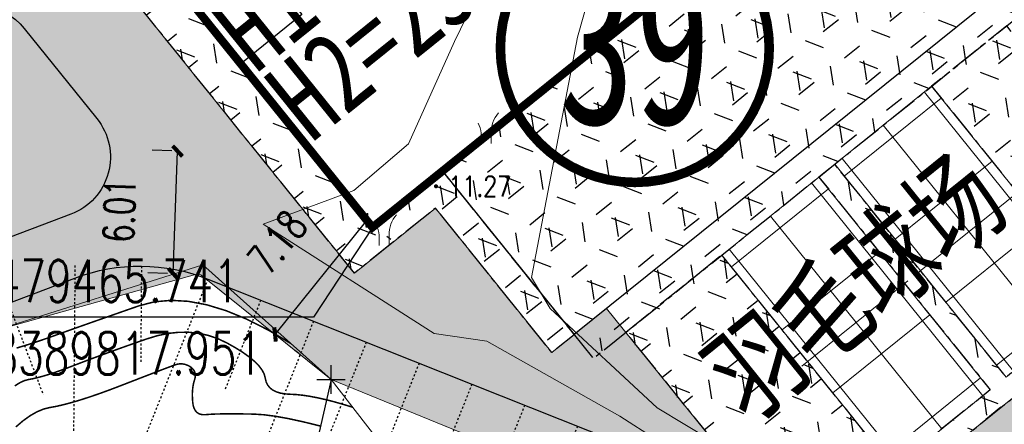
# Model space of a CAD drawing. Header units: millimetres. Extents: x 38389465 to 38395088, y 2473666 to 2480744.
# Tile 73 of 256: x 38389801 to 38389849, y 2479456 to 2479476. Entities that reach past the tile are written whole.
import ezdxf
from ezdxf.enums import TextEntityAlignment as Align

# ---------------------------------------------------------------- set-up
doc = ezdxf.new("R2010")
doc.units = ezdxf.units.MM
doc.header["$LTSCALE"] = 2
doc.linetypes.add('CENTER2', pattern=[1.125, 0.75, -0.125, 0.125, -0.125])
doc.linetypes.add('DOTE', pattern=[2.4200000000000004, 2, -0.2, 0.02, -0.2])
doc.layers.get('0').update_dxf_attribs({"linetype": 'CONTINUOUS', "lineweight": 9})
doc.layers.get('Defpoints').update_dxf_attribs({"linetype": 'CONTINUOUS', "lineweight": 9})
for name, color, linetype in [('DIM_COOR', 3, 'CONTINUOUS'), ('GCD', 251, 'CONTINUOUS'), ('PUB_DIM', 3, 'CONTINUOUS'), ('PUB_TEXT', 7, 'CONTINUOUS'), ('w-二期建筑', 40, 'CONTINUOUS'), ('w-场地台阶', 13, 'DOTE'), ('w-文字', 7, 'CONTINUOUS'), ('w-楼栋号', 4, 'CONTINUOUS'), ('w-环境01', 84, 'CONTINUOUS'), ('建筑占地', 3, 'CONTINUOUS'), ('路面铺装', 143, 'CENTER2'), ('路面铺装填充', 143, 'CENTER2'), ('远期红线', 30, 'CONTINUOUS')]:
    doc.layers.add(name, color=color, linetype=linetype)
for name, color, linetype, lineweight in [('U-体育设施', 153, 'CONTINUOUS', 0), ('下沉式地面绿化', 80, 'CONTINUOUS', 9), ('地形图', 251, 'CONTINUOUS', 9), ('普通绿地填充', 114, 'CONTINUOUS', 9)]:
    doc.layers.add(name, color=color, linetype=linetype, lineweight=lineweight)
doc.styles.add('_TCH_DIM', font='SIMPLEX', dxfattribs={"bigfont": 'GBCBIG'})
doc.styles.add('_TCH_DIM_T3', font='SIMPLEX', dxfattribs={"width": 0.7058823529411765, "bigfont": 'GBCBIG'})
doc.styles.add('DIM_FONT', font='txt_____.ttf', dxfattribs={"width": 0.8})
doc.styles.add('HZTXT', font='txt', dxfattribs={"width": 0.8})
doc.styles.add('中等线体', font='txt', dxfattribs={"width": 0.8})
doc.styles.add('正等线体', font='rs.shx', dxfattribs={"bigfont": 'hztxt.shx'})
doc.linetypes.add('10421', pattern='A,2,[150,AAA.SHX,S=1,R=0,X=0,Y=1],1e-11', length=2.00000000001)
doc.linetypes.add('833', pattern='A,2,[150,AAA.SHX,S=0.8,R=0,X=0,Y=0.8],2,[150,AAA.SHX,S=2,R=0,X=0,Y=2],1e-11', length=4.00000000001)
doc.dimstyles.new('_TCH_ARCH_M_M&&1', dxfattribs={"dimtxt": 1.4875, "dimasz": 0.5, "dimexe": 1.25, "dimexo": 1.5, "dimgap": 0.6312500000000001, "dimtad": 1, "dimzin": 0, "dimdsep": 46, "dimtxsty": '_TCH_DIM_T3', "dimblk": 'ARCHTICK', "dimcen": 0.09, "dimclrt": 7, "dimazin": 2, "dimtfac": 1, "dimtdec": 0, "dimtix": 1, "dimtmove": 2, "dimatfit": 3, "dimfxl": 0, "dimtolj": 1, "dimtzin": 0, "dimarcsym": 0})
pattern_1 = [(77.67293413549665, (-375.5004729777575, -439.924187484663), (-3.96995520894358, 6.19027104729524), [0.7799999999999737, -0.1559999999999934, 0.2079999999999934, -0.1559999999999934, 0.7799999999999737, -3.119999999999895]), (77.67293413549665, (-375.7083842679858, -440.1448884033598), (-3.96995520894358, 6.19027104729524), [0.5199999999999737, -0.3899999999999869, 0.7799999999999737, -0.3899999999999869, 0.5199999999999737, -2.599999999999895]), (77.67293413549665, (-377.3518742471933, -437.9227856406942), (-3.96995520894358, 6.19027104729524), [0.6499999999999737, -0.2599999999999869, 0.6499999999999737, -3.639999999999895]), (77.67293413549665, (-378.9229758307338, -440.2408106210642), (-3.96995520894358, 6.19027104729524), [0.2599999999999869, -0.5199999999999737, 0.2599999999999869, -4.15999999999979]), (167.6729341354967, (-378.811960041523, -439.7327993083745), (-6.19027104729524, -3.96995520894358), [0.4679999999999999, -4.731999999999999]), (167.6729341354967, (-375.430844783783, -438.8748601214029), (-6.19027104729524, -3.96995520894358), [0.5199999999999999, -4.679999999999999]), (167.6729341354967, (-377.1853505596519, -437.1607686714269), (-6.19027104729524, -3.96995520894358), [0.5199999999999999, -4.679999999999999]), (122.6729341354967, (-375.2357231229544, -438.2255469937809), (-5.080113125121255, 1.110157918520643), [0.5199999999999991, -6.833910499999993]), (212.6729341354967, (-375.5243641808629, -439.5463764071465), (-1.110157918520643, -5.080113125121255), [0.5199999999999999, -6.833910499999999]), (141.1078829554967, (-375.2944284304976, -438.3723995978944), (-5.080113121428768, 1.110157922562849), [0.5199999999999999, -11.107553]), (153.6366906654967, (-375.3753368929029, -438.6208544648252), (-5.080113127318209, 1.110157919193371), [0.5199999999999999, -20.92014899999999]), (153.6366906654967, (-377.1298426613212, -436.9067630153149), (-5.080113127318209, 1.110157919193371), [0.416, -21.02414899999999]), (153.6366906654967, (-378.7897568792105, -439.6311970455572), (-5.080113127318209, 1.110157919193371), [0.3639999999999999, -21.07614899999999]), (181.7091776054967, (-375.4863526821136, -439.1288657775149), (-5.080113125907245, 1.11015786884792), [0.5199999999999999, -20.92014899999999]), (181.7091776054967, (-377.240858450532, -437.4147743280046), (-5.080113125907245, 1.11015786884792), [0.416, -21.02414899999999]), (181.7091776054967, (-378.8341631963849, -439.8344015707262), (-5.080113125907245, 1.11015786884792), [0.3639999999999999, -21.07614899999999]), (194.2379853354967, (-375.5164600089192, -439.3884222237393), (-5.080113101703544, 1.11015782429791), [0.5199999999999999, -11.107547])]
pattern_2 = [(38.83647369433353, (99.1569024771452, 202.7948903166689), (-1.034575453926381, 1.285076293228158), [0.9525, -1.905]), (158.8364736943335, (99.1569024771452, 202.7948903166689), (-0.5956209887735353, -1.538506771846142), [0.9525, -1.905]), (98.83647369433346, (99.89884179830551, 203.3922028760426), (-1.630196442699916, -0.2534304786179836), [0.9524999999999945, -1.904999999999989])]

# ---------------------------------------------------------------- blocks, each defined once
blk = doc.blocks.new('GC200')
at = {"linetype": 'Continuous', "const_width": 0.2, "flags": 128}
blk.add_lwpolyline([(-0.1, 0, 1), (0.1, 0, 1)], format="xyb", close=True, dxfattribs=at)
blk = doc.blocks.new('gc246')
for p, q in [((-0.5, 1), (-0.5, 0)), ((0.5, 1), (0.5, 0))]:
    blk.add_line(p, q)
for centre, radius, start, end in [((3.404491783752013, 1.105927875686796), 2.906422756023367, 139.331235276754, 182.0886722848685), ((-2.938418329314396, 0.8134745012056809), 2.445542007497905, 4.374291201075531, 29.02419726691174)]:
    blk.add_arc(centre, radius, start, end)
blk = doc.blocks.new('D地块地形图')
at = {"layer": '地形图', "linetype": '10421', "flags": 128}
for points in [[(-433.4619999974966, -220.4259999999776), (-433.4499999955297, -227.1630000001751), (-436.0753417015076, -241.9984487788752), (-436.125999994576, -242.7200000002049), (-435.6161002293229, -243.513056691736), (-435.3299999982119, -244.155999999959), (-438.7959999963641, -256.3980000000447), (-441.0395361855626, -268.1866015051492), (-440.1349999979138, -269.7129999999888), (-434.8829999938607, -274.5759999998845), (-428.1089999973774, -278.6690000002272), (-423.1620000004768, -278.9399999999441), (-420.5439999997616, -278.8209999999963), (-411.3459999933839, -278.2080000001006), (-400.4409999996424, -278.9399999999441), (-394.7219999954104, -280.3549999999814), (-378.0549401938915, -283.1792801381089), (-377.0849999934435, -283.6790000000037), (-376.2289999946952, -287.0430000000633), (-372.7789999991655, -290.2480000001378), (-365.6749999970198, -291.8710000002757), (-361.1840000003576, -291.6570000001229), (-358.3640000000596, -290.5890000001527), (-354.6979999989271, -290.6150000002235), (-353.7469999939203, -290.3420000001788), (-353.5048735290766, -288.8345910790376), (-353.3369999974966, -288.2889999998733), (-344.8570000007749, -286.4980000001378), (-330.5242078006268, -282.0253401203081), (-329.5609999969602, -281.8930000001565), (-327.5639999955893, -282.2549999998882), (-325.3739999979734, -281.7609999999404)], [(-454.1919999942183, -265.5690000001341), (-449.7489999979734, -263.9229999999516), (-447.070000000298, -261.6389999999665), (-444.8109999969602, -256.6150000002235), (-442.7089999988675, -252.2719999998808), (-441.8429999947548, -221.4539999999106)], [(-499.487999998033, -263.5529999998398), (-495.9979999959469, -266.3250000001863), (-488.6359999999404, -273.351000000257), (-484.2980000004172, -274.2000000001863), (-479.0649999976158, -275.223000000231), (-467.5119999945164, -270.839999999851), (-457.1569999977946, -267.5610000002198)], [(-450.8689999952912, -273.1920000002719), (-447.3799999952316, -277.688000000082), (-444.3559999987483, -280.6069999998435), (-442.1381714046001, -281.1831150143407), (-441.6699999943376, -281.2870000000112), (-441.1591493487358, -280.4815452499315), (-441.015999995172, -280.4599999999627), (-433.640999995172, -284.3999999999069), (-424.1169999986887, -287.1589999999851), (-414.442774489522, -287.7316627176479), (-412.8559999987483, -287.6210000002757), (-411.102549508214, -284.913545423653), (-410.5040000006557, -284.4830000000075), (-401.1429999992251, -285.7140000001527), (-393.140999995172, -288.0279999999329)]]:
    blk.add_lwpolyline(points, dxfattribs=at)
at = {"layer": '地形图', "linetype": 'Continuous', "const_width": 0.075, "flags": 128}
for points in [[(-466.2810520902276, -271.6489668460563), (-466.0762952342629, -271.5895190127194), (-465.8607342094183, -271.5242220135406), (-465.6343690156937, -271.4530758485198), (-465.3971996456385, -271.3760805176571), (-465.1492260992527, -271.2932360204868), (-464.8904483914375, -271.2045423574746), (-464.6208665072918, -271.1099995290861), (-464.3404804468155, -271.0096075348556), (-464.0269462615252, -270.8968212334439), (-463.6579199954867, -270.7650954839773), (-463.2334016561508, -270.6144302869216), (-462.7533912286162, -270.4448256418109), (-462.2178887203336, -270.256281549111), (-461.6268941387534, -270.0487980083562), (-460.9804074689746, -269.8223750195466), (-460.2784287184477, -269.5770125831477), (-459.5238159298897, -269.3828304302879), (-458.7194271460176, -269.3099482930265), (-457.8652623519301, -269.3583661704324), (-456.9613215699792, -269.5280840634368), (-456.0076047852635, -269.8191019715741), (-455.0041119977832, -270.2314198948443), (-453.9508432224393, -270.7650378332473), (-452.8477984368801, -271.4199557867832)], [(-466.3713793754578, -273.5073347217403), (-466.1297416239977, -273.3548163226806), (-465.9079879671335, -273.2510400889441), (-465.7061184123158, -273.1960060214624), (-465.503706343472, -273.1585236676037), (-465.2803251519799, -273.1074025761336), (-465.0359748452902, -273.0426427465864), (-464.7706554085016, -272.9642441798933), (-464.4843668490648, -272.8722068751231), (-464.1771091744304, -272.7665308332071), (-463.8488823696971, -272.6472160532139), (-463.4996864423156, -272.5142625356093), (-463.1287584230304, -272.3714579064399), (-462.7353353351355, -272.2225897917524), (-462.3194171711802, -272.0676581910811), (-461.8810039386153, -271.9066631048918), (-461.4200956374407, -271.7396045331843), (-460.9366922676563, -271.5664824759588), (-460.4307938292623, -271.3872969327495), (-459.9024003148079, -271.202047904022), (-459.3687940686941, -271.0404008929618), (-458.8472574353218, -270.9320214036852), (-458.3377904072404, -270.8769094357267), (-457.8403929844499, -270.8750649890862), (-457.3550651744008, -270.9264880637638), (-456.8818069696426, -271.0311786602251), (-456.4206183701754, -271.1891367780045), (-455.971499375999, -271.4003624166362), (-455.554461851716, -271.6353898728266), (-455.1895176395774, -271.8647534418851), (-454.8766667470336, -272.0884531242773), (-454.6159091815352, -272.3064889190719), (-454.4072449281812, -272.5188608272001), (-454.2506739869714, -272.7255688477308), (-454.146196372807, -272.9266129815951), (-454.0938120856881, -273.1219932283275), (-454.0515418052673, -273.3028860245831), (-453.9774062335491, -273.4604678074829), (-453.871405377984, -273.5947385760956), (-453.7335392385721, -273.7056983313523), (-453.5638078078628, -273.7933470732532), (-453.3622110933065, -273.857684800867), (-453.1287490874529, -273.8987115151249), (-452.8634217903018, -273.9164272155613), (-452.5696603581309, -273.9316679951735), (-452.2508959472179, -273.9652699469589), (-451.9071285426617, -274.0172330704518), (-451.5383581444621, -274.0875573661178), (-451.1445847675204, -274.1762428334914), (-450.725808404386, -274.2832894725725), (-450.2820290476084, -274.4086972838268), (-449.813246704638, -274.5524662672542)], [(-466.3196861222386, -275.5192364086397), (-465.9631327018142, -275.2156697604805), (-465.6183226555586, -274.9687798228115), (-465.2852559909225, -274.7785665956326), (-464.9639326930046, -274.6450300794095), (-464.6543527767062, -274.5681702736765), (-464.334053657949, -274.5088577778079), (-463.9805727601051, -274.427963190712), (-463.5939100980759, -274.3254865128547), (-463.17406565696, -274.2014277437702), (-462.7210394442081, -274.0557868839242), (-462.2348314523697, -273.888563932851), (-461.7154416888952, -273.6997588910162), (-461.1628701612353, -273.4893717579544), (-460.6233579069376, -273.2799508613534), (-460.1431459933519, -273.0940445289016), (-459.7222344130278, -272.9316527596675), (-459.3606231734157, -272.7927755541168), (-459.058312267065, -272.6774129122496), (-458.8153017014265, -272.5855648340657), (-458.6315914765, -272.517231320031), (-458.5071815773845, -272.472412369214), (-458.4127860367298, -272.444943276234), (-458.3191188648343, -272.4286593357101), (-458.226180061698, -272.4235605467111), (-458.1339696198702, -272.4296469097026), (-458.0424875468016, -272.4469184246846), (-457.9517338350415, -272.475375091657), (-457.8617084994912, -272.5150169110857), (-457.7724115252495, -272.5658438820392), (-457.6913203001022, -272.6254637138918), (-457.6259121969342, -272.6914841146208), (-457.576187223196, -272.7639050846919), (-457.5421453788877, -272.8427266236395), (-457.5237866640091, -272.9279487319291), (-457.5211110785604, -273.0195714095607), (-457.5341186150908, -273.1175946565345), (-457.5628092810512, -273.2220184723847), (-457.5961011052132, -273.3332784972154), (-457.6229121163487, -273.4518103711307), (-457.6432423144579, -273.5776140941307), (-457.6570917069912, -273.7106896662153), (-457.6644602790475, -273.851037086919), (-457.6653480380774, -273.9986563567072), (-457.6597549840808, -274.1535474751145), (-457.6476811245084, -274.315710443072), (-457.6240732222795, -274.4701599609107), (-457.5838780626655, -274.6019107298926), (-457.5270956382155, -274.7109627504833), (-457.4537259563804, -274.7973160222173), (-457.3637690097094, -274.8609705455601), (-457.2572248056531, -274.9019263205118), (-457.1340933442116, -274.9201833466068), (-456.9943746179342, -274.9157416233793), (-456.8281364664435, -274.9015294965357), (-456.6254467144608, -274.8904753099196), (-456.3863053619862, -274.882579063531), (-456.1107124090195, -274.87784075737), (-455.7986678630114, -274.8762603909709), (-455.4501717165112, -274.8778379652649), (-455.0652239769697, -274.8825734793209), (-454.6438246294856, -274.89046693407), (-454.1619121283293, -274.9215179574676), (-453.5954248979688, -274.9957261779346), (-452.9443629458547, -275.1130915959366), (-452.208726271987, -275.273614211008), (-451.3885148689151, -275.47729402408)]]:
    blk.add_lwpolyline(points, dxfattribs=at)
at = {"layer": '地形图', "linetype": '833', "flags": 128}
blk.add_lwpolyline([(-457.1569999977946, -267.5610000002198), (-450.8689999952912, -273.1920000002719), (-428.9196327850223, -282.1638505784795), (-428.2309999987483, -281.936999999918), (-428.1096555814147, -281.4699879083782), (-427.9597544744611, -280.4811555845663), (-428.1239999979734, -279.7360000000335), (-433.1519999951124, -277.2859999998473), (-436.71099999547, -274.9950000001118), (-443.2399999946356, -271.3140000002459), (-445.8159999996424, -270.9320000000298), (-454.1919999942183, -265.5690000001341)], dxfattribs=at)
at = {"layer": '地形图', "linetype": 'Continuous', "xscale": 0.5, "yscale": 0.5}
for p in [(-443.262966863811, -261.6128396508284), (-448.262966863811, -266.6128396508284)]:
    blk.add_blockref('gc246', p, dxfattribs=at)
at = {"layer": '地形图', "linetype": 'Continuous'}
ref = blk.add_blockref('GC200', (-445.722999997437, -263.7140000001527), dxfattribs=dict(at, xscale=0.5, yscale=0.5, zscale=0.5))
ref.add_attrib('height', '11.27', dxfattribs={"layer": 'GCD', "linetype": 'Continuous', "height": 1, "style": '正等线体', "width": 0.8}).set_placement((-445.1229999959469, -263.7140000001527), align=Align.MIDDLE_LEFT)
blk = doc.blocks.new('$LinePat$填挖边坡')
at = {"color": 0}
for p, q in [((0, 0), (0, -1500)), ((300, 0), (300, -600))]:
    blk.add_line(p, q, dxfattribs=at)
at = {"layer": 'Defpoints', "color": 0}
blk.add_point((600, 0), dxfattribs=at)
blk = doc.blocks.new('dfgdfg221')
at = {"layer": 'w-场地台阶', "linetype": 'ByBlock', "flags": 128}
blk.add_lwpolyline([(-144.6250024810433, -16.30904939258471), (-153.8422043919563, -62.17227823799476, 0.2557742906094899), (-145.2604922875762, -89.6726473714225), (-135.3698422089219, -99.21548319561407, 0.290292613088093), (-119.6340502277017, -102.4454064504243), (-106.6152255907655, -97.50629899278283, -0.1875536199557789), (-100.0929517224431, -97.55973480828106), (-74.21267990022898, -107.8664117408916, 0.1009886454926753), (-68.30898528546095, -108.9266655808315), (-49.02177407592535, -108.4714507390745, -0.1117397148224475), (-42.53069517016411, -109.7802222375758), (-15.54155783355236, -121.881904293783, 0.1250068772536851), (-8.266521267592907, -123.1516300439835), (14.25886360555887, -121.4379350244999, 0.08133342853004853), (18.96986685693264, -120.2938494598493), (89.61514139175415, -90.37958772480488, 0.0943036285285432), (94.27969700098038, -87.26584107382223), (94.28734651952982, -87.25832418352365)], format="xyb", dxfattribs=at)
at = {"layer": 'w-场地台阶', "linetype": 'ByBlock', "yscale": 0.008, "zscale": 0.008}
for p, xscale, rotation in [((-106.6102145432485, -96.89466095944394), 0.01087082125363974, 359.5305965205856), ((-113.1246379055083, -99.97585272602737), 0.01160353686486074, 20.77584268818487), ((-100.0929517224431, -97.55973481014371), 0.009285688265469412, 338.2853502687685), ((-94.91689735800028, -99.62107019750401), 0.009285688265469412, 338.2853502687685), ((-119.6340502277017, -102.4454064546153), 0.01160353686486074, 20.77584268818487), ((-89.74084299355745, -101.6824055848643), 0.009285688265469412, 338.2853502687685), ((-84.56478862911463, -103.7437409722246), 0.009285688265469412, 338.2853502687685)]:
    blk.add_blockref('$LinePat$填挖边坡', p, dxfattribs=dict(at, xscale=xscale, rotation=rotation))
blk = doc.blocks.new('dfgdfg24')
at = {"layer": 'DIM_COOR', "color": 3}
for p, q in [((-59.10823521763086, -491.6334321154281), (-59.10823538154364, -490.2334321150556)), ((-59.10823529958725, -490.9334321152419), (-61.75552636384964, -502.6423804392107)), ((-59.80823530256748, -490.9334321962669), (-58.40823529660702, -490.9334320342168))]:
    blk.add_line(p, q, dxfattribs=at)
blk = doc.blocks.new('A$C27177BB6')
at = {"layer": 'w-楼栋号', "linetype": 'Continuous', "const_width": 0.4705883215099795}
blk.add_lwpolyline([(371.4278247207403, -1120.780406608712, 1), (358.2513517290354, -1120.78040813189, 1)], format="xyb", close=True, dxfattribs=at)
at = {"layer": 'w-文字', "style": '中等线体', "width": 0.8}
for s, p in [('H1=23.5m', (346.2301894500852, -1122.091264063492)), ('H2=25.0m', (348.9604860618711, -1125.482645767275)), ('羽毛球场', (370.3989268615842, -1139.253286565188))]:
    blk.add_text(s, height=4, rotation=38.83727004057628, dxfattribs=at).set_placement(p)
at = {"layer": 'w-楼栋号', "linetype": 'Continuous', "style": 'HZTXT', "width": 0.655113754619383}
blk.add_text('39', height=7.999999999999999, rotation=6.62559706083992e-06, dxfattribs=at).set_placement((361.1127192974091, -1124.50727716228), (368.566458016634, -1124.507276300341), align=Align.FIT)
blk = doc.blocks.new('dfgdg22')
at = {"layer": 'w-二期建筑', "ltscale": 5, "const_width": 0.4, "flags": 128}
blk.add_lwpolyline([(-939.3630110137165, -338.7199174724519), (-910.3630110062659, -338.7199174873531), (-910.3630111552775, -320.4199176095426), (-939.3630110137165, -320.4199174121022), (-939.3630110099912, -330.6199174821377)], close=True, dxfattribs=at)
at = {"layer": 'w-二期建筑', "ltscale": 5, "flags": 128}
blk.add_lwpolyline([(-935.5130110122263, -328.4199174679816), (-939.3630110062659, -328.4199174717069), (-939.3630110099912, -320.4199174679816), (-935.5130110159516, -320.4199174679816)], close=True, dxfattribs=at)
blk = doc.blocks.new('d1fg23')
at = {"layer": 'DIM_COOR', "color": 3, "linetype": 'ByBlock'}
for p, q in [((-532.5893777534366, -580.5374999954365), (-535.4733682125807, -584.9405660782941)), ((-535.4733682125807, -584.9405660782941), (-555.2623682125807, -584.9405660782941))]:
    blk.add_line(p, q, dxfattribs=at)
at = {"layer": 'PUB_TEXT', "linetype": 'ByBlock', "style": '_TCH_DIM', "width": 0.7058823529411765}
for s, p in [('X=2479465.741', (-555.2623682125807, -584.205566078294)), ('Y=38389817.951', (-555.2623682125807, -587.7580660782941))]:
    blk.add_text(s, height=2.0825, dxfattribs=at).set_placement(p)
blk = doc.blocks.new('_ArchTick')
at = {"color": 0, "linetype": 'ByBlock', "const_width": 0.4}
blk.add_lwpolyline([(-0.5, -0.5), (0.5, 0.5)], dxfattribs=at)
blk = doc.blocks.new('*D268')
at = {"layer": 'Defpoints', "color": 0, "linetype": 'ByBlock', "transparency": 16777216}
for p in [(-415.4944841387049, -622.9504213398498), (-414.2764665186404, -622.9928197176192), (-414.4856360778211, -629.0018281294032)]:
    blk.add_point(p, dxfattribs=at)
at = {"layer": 'PUB_DIM', "color": 0, "linetype": 'ByBlock', "lineweight": -2, "transparency": 16777216}
for p, q in [((-415.7755585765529, -622.9406373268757), (-416.7437275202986, -622.90693601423)), ((-415.7036536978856, -628.9594297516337), (-415.4944841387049, -622.9504213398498)), ((-415.9847281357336, -628.9496457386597), (-416.9528970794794, -628.915944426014))]:
    blk.add_line(p, q, dxfattribs=at)
at = {"layer": 'PUB_DIM', "color": 0, "linetype": 'ByBlock', "lineweight": -2, "transparency": 16777216, "xscale": 0.5, "yscale": 0.5, "zscale": 0.5}
for p, rotation in [((-415.4944841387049, -622.9504213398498), 88.00637723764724), ((-415.7036536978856, -628.9594297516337), 268.0063772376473)]:
    blk.add_blockref('_ArchTick', p, dxfattribs=dict(at, rotation=rotation))
at = {"layer": 'PUB_DIM', "color": 7, "linetype": 'ByBlock', "transparency": 16777216, "insert": (-418.3474043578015, -625.8592578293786), "char_height": 1.4875, "attachment_point": 5, "rotation": 88.0063772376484, "style": '_TCH_DIM_T3'}
blk.add_mtext('\\A1;6.01', dxfattribs=at)
blk = doc.blocks.new('*D269')
at = {"layer": 'Defpoints', "color": 0, "linetype": 'ByBlock', "transparency": 16777216}
for p in [(-406.215057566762, -626.3490648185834), (-406.2144101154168, -626.3495860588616), (-410.7165322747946, -631.940508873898)]:
    blk.add_point(p, dxfattribs=at)
at = {"layer": 'PUB_DIM', "color": 0, "linetype": 'ByBlock', "lineweight": -2, "transparency": 16777216}
for p, q in [((-410.7158848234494, -631.9410301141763), (-406.2144101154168, -626.3495860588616)), ((-405.0466466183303, -627.2897113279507), (-405.240734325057, -627.133458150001)), ((-409.5481213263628, -632.8811553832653), (-409.7422090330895, -632.7249022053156))]:
    blk.add_line(p, q, dxfattribs=at)
at = {"layer": 'PUB_DIM', "color": 0, "linetype": 'ByBlock', "lineweight": -2, "transparency": 16777216, "xscale": 0.5, "yscale": 0.5, "zscale": 0.5}
for p, rotation in [((-406.2144101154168, -626.3495860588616), 51.1636827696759), ((-410.7158848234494, -631.9410301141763), 231.1636827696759)]:
    blk.add_blockref('_ArchTick', p, dxfattribs=dict(at, rotation=rotation))
at = {"layer": 'PUB_DIM', "color": 7, "linetype": 'ByBlock', "transparency": 16777216, "insert": (-410.6072342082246, -627.4207894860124), "char_height": 1.4875, "attachment_point": 5, "rotation": 51.163682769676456, "style": '_TCH_DIM_T3'}
blk.add_mtext('\\A1;7.18', dxfattribs=at)
blk = doc.blocks.new('fsd1fsdf2')
at = {"layer": '普通绿地填充'}
h = blk.add_hatch(dxfattribs=at)
h.set_pattern_fill('草坪^^', color=80, scale=0.9999999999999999, angle=38.83646706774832, style=0)
h.set_pattern_definition(pattern_1)
edge = h.paths.add_edge_path()
edge.add_line((-90.92269714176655, -574.2117747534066), (-118.9166971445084, -601.719774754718))
edge.add_line((-118.9166971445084, -601.719774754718), (-228.6296971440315, -709.5307747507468))
edge.add_line((-228.6296971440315, -709.5307747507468), (-233.6856971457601, -714.4987747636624))
edge.add_line((-233.6856971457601, -714.4987747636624), (-243.2326971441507, -717.3237747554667))
edge.add_line((-243.2326971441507, -717.3237747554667), (-253.3476971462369, -722.2957747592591))
edge.add_line((-253.3476971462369, -722.2957747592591), (-260.0356971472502, -724.7407747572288))
edge.add_line((-260.0356971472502, -724.7407747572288), (-270.5276971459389, -727.1297747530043))
edge.add_line((-270.5276971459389, -727.1297747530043), (-276.4816971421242, -729.6447747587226))
edge.add_line((-276.4816971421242, -729.6447747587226), (-280.3996971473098, -731.2997747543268))
edge.add_line((-280.3996971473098, -731.2997747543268), (-284.5126971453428, -733.63777475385))
edge.add_line((-284.5126971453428, -733.63777475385), (-287.1956971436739, -734.6377747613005))
edge.add_line((-287.1956971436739, -734.6377747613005), (-287.2596971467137, -734.6617747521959))
edge.add_line((-287.2596971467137, -734.6617747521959), (-301.3966971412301, -741.1827747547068))
edge.add_line((-301.3966971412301, -741.1827747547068), (-301.5546971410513, -741.2557747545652))
edge.add_line((-301.5546971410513, -741.2557747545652), (-307.3576971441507, -742.8917747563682))
edge.add_line((-307.3576971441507, -742.8917747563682), (-309.2826971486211, -743.4347747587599))
edge.add_line((-309.2826971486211, -743.4347747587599), (-316.3876971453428, -743.4097747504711))
edge.add_line((-316.3876971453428, -743.4097747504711), (-325.2166971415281, -745.7647747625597))
edge.add_line((-325.2166971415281, -745.7647747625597), (-328.1746971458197, -744.8837747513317))
edge.add_line((-328.1746971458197, -744.8837747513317), (-328.1886971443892, -744.8797747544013))
edge.add_line((-328.1886971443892, -744.8797747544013), (-328.280697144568, -744.8747747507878))
edge.add_line((-328.280697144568, -744.8747747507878), (-328.3156971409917, -744.8827747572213))
edge.add_line((-328.3156971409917, -744.8827747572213), (-328.4646971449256, -744.9177747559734))
edge.add_line((-328.4646971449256, -744.9177747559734), (-336.6666971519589, -744.4477747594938))
edge.add_line((-336.6666971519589, -744.4477747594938), (-351.7936971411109, -739.0017747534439))
edge.add_line((-351.7936971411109, -739.0017747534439), (-363.3576971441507, -732.4797747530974))
edge.add_line((-363.3576971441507, -732.4797747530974), (-364.2796971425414, -732.2127747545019))
edge.add_line((-364.2796971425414, -732.2127747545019), (-367.1756971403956, -731.6617747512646))
edge.add_line((-367.1756971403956, -731.6617747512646), (-374.7216971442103, -730.4917747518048))
edge.add_line((-374.7216971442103, -730.4917747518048), (-376.1046971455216, -730.6957747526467))
edge.add_line((-376.1046971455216, -730.6957747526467), (-389.5826971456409, -730.8657747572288))
edge.add_line((-389.5826971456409, -730.8657747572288), (-390.2116971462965, -731.2427747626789))
edge.add_line((-390.2116971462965, -731.2427747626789), (-390.5505184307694, -731.2151026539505))
edge.add_line((-390.5505184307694, -731.2151026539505), (-376.5507341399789, -719.9442666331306))
edge.add_line((-376.5507341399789, -719.9442666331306), (-369.2136089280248, -729.0578913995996))
edge.add_line((-369.2136089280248, -729.0578913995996), (-355.8938062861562, -718.3344896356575))
edge.add_line((-355.8938062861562, -718.3344896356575), (-339.526464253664, -738.6647701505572))
edge.add_line((-339.526464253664, -738.6647701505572), (-324.9003819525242, -726.8897190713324))
edge.add_line((-324.9003819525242, -726.8897190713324), (-315.6712423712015, -738.3534617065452))
edge.add_arc((-307.881863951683, -732.0824503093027), 10.00000000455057, 218.8365722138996, 292.9498985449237)
edge.add_line((-303.9826033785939, -741.2909120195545), (-269.5710203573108, -726.7195608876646))
edge.add_arc((-273.4702809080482, -717.511099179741), 9.999999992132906, 292.9498984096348, 308.836572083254)
edge.add_line((-267.1992695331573, -725.3004776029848), (-249.7881415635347, -711.2832638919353))
edge.add_line((-249.7881415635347, -711.2832638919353), (-247.7645006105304, -713.7968784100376))
edge.add_arc((-243.0908735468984, -710.0342715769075), 6.000000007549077, 218.8365721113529, 299.6820236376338)
edge.add_arc((-269.8309237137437, -663.1197778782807), 60.00000002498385, 299.6820236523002, 314.4988784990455)
edge.add_line((-227.7772055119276, -705.9156280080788), (32.92559733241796, -449.7337278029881))
edge.add_line((32.92559733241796, -449.7337278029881), (34.2513028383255, -451.2077747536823))
edge.add_line((34.2513028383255, -451.2077747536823), (33.74730286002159, -451.7037747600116))
edge.add_line((33.74730286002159, -451.7037747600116), (32.35830284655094, -453.0677747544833))
edge.add_line((32.35830284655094, -453.0677747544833), (31.26030285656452, -454.1467747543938))
edge.add_line((31.26030285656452, -454.1467747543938), (0.8053028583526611, -484.0737747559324))
edge.add_line((0.8053028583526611, -484.0737747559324), (-7.781697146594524, -492.5127747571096))
edge.add_line((-7.781697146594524, -492.5127747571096), (-77.9236971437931, -561.4387747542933))
edge.add_line((-77.9236971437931, -561.4387747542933), (-90.92269714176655, -574.2117747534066))
h = blk.add_hatch(dxfattribs=at)
h.set_pattern_fill('草坪', color=80, scale=0.9999999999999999, angle=38.83646706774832, style=0)
h.set_pattern_definition(pattern_1)
edge = h.paths.add_edge_path()
edge.add_line((-453.5194882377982, -713.2246210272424), (-433.3441437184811, -696.9835578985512))
edge.add_line((-433.3441437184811, -696.9835578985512), (-428.6409521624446, -702.8255613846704))
edge.add_line((-428.6409521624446, -702.8255613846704), (-420.3632284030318, -713.1075500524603))
edge.add_line((-420.3632284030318, -713.1075500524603), (-415.4718506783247, -719.183274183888))
edge.add_line((-415.4718506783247, -719.183274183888), (-411.4992617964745, -715.9850656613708))
edge.add_line((-411.4992617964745, -715.9850656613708), (-405.7925146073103, -723.0735841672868))
edge.add_line((-405.7925146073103, -723.0735841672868), (-403.1130231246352, -720.9164002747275))
edge.add_line((-403.1130231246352, -720.9164002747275), (-393.8246275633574, -732.4537462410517))
edge.add_line((-393.8246275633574, -732.4537462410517), (-393.8456971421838, -732.5927747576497))
edge.add_line((-393.8456971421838, -732.5927747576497), (-393.8586971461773, -732.6777747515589))
edge.add_line((-393.8586971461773, -732.6777747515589), (-393.9796971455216, -733.144774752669))
edge.add_line((-393.9796971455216, -733.144774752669), (-394.6686971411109, -733.3717747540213))
edge.add_line((-394.6686971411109, -733.3717747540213), (-397.6946971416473, -732.1347747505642))
edge.add_line((-397.6946971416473, -732.1347747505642), (-403.9006971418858, -729.5977747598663))
edge.add_line((-403.9006971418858, -729.5977747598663), (-416.6176971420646, -724.3997747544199))
edge.add_line((-416.6176971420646, -724.3997747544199), (-420.01369715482, -721.6657747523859))
edge.add_line((-420.01369715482, -721.6657747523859), (-422.9966971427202, -719.2647747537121))
edge.add_line((-422.9966971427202, -719.2647747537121), (-423.2666971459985, -719.2377747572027))
edge.add_line((-423.2666971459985, -719.2377747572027), (-433.2606971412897, -722.0477747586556))
edge.add_line((-433.2606971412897, -722.0477747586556), (-444.8136971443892, -726.4307747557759))
edge.add_line((-444.8136971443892, -726.4307747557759), (-450.0466971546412, -725.4077747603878))
edge.add_line((-450.0466971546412, -725.4077747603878), (-454.3846971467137, -724.5587747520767))
edge.add_line((-454.3846971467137, -724.5587747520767), (-461.7466971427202, -717.5327747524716))
edge.add_line((-461.7466971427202, -717.5327747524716), (-465.2366971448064, -714.7607747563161))
edge.add_line((-465.2366971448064, -714.7607747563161), (-466.0436971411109, -713.3097747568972))
edge.add_line((-466.0436971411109, -713.3097747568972), (-472.0716971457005, -712.6797747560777))
edge.add_line((-472.0716971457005, -712.6797747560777), (-476.6426971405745, -710.7977747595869))
edge.add_line((-476.6426971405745, -710.7977747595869), (-479.1976971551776, -706.5617747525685))
edge.add_line((-479.1976971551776, -706.5617747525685), (-478.7936971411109, -698.8297747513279))
edge.add_line((-478.7936971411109, -698.8297747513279), (-477.1766971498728, -687.4367747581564))
edge.add_line((-477.1766971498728, -687.4367747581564), (-472.9116971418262, -657.0957747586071))
edge.add_line((-472.9116971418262, -657.0957747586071), (-471.4566971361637, -651.1237747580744))
edge.add_line((-471.4566971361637, -651.1237747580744), (-470.3566971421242, -646.6077747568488))
edge.add_line((-470.3566971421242, -646.6077747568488), (-468.6756971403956, -643.0117747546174))
edge.add_line((-468.6756971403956, -643.0117747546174), (-467.5536971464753, -642.7897747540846))
edge.add_line((-467.5536971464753, -642.7897747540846), (-467.0633542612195, -642.6930548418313))
edge.add_line((-467.0633542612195, -642.6930548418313), (-471.1467390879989, -663.0112831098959))
edge.add_arc((-455.4603857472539, -666.1637930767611), 16.00000000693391, 168.6365555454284, 218.8365722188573)
edge.add_line((-467.9233912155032, -676.1974113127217), (-461.2158120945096, -684.5290613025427))
edge.add_line((-461.2158120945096, -684.5290613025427), (-470.5630811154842, -692.0542587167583))
edge.add_line((-470.5630811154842, -692.0542587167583), (-468.6254832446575, -694.4610103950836))
edge.add_line((-468.6254832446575, -694.4610103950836), (-472.1307069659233, -697.2829612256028))
edge.add_line((-472.1307069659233, -697.2829612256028), (-458.9616087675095, -713.640676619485))
edge.add_line((-458.9616087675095, -713.640676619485), (-455.4563813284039, -710.8187303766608))
edge.add_line((-455.4563813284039, -710.8187303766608), (-453.5187941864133, -713.2254831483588))
edge.add_line((-453.5187941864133, -713.2254831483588), (-453.5194882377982, -713.2246210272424))
at = {"layer": '下沉式地面绿化', "linetype": 'ByBlock', "flags": 128}
for points in [[(-351.7936971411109, -739.0017747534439), (-363.3576971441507, -732.4797747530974), (-364.2796971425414, -732.2127747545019), (-367.1756971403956, -731.6617747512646), (-374.7216971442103, -730.4917747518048), (-376.1046971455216, -730.6957747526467), (-389.5826971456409, -730.8657747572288), (-390.2116971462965, -731.2427747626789), (-390.5505184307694, -731.2151026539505), (-376.5507341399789, -719.9442666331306), (-369.2136089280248, -729.0578913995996), (-355.8938062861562, -718.3344896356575)], [(-433.3441437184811, -696.9835578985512), (-428.6409521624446, -702.8255613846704), (-420.3632284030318, -713.1075500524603), (-415.4718506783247, -719.183274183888), (-411.4992617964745, -715.9850656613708), (-405.7925146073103, -723.0735841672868), (-403.1130231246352, -720.9164002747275), (-393.8246275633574, -732.4537462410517), (-393.8456971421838, -732.5927747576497), (-393.8586971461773, -732.6777747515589), (-393.9796971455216, -733.144774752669), (-394.6686971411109, -733.3717747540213), (-397.6946971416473, -732.1347747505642), (-403.9006971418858, -729.5977747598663), (-416.6176971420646, -724.3997747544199), (-420.01369715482, -721.6657747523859), (-422.9966971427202, -719.2647747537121), (-423.2666971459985, -719.2377747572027), (-433.2606971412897, -722.0477747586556)]]:
    blk.add_lwpolyline(points, dxfattribs=at)
blk = doc.blocks.new('fA$C1005351A')
for p, q in [((6.099999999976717, 0), (0, -4.656612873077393e-10)), ((5.640000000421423, -13.40000000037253), (5.64000000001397, 0)), ((6.100000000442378, -13.39999999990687), (6.099999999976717, 0)), ((4.074536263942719e-10, -13.40000000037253), (0, -4.656612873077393e-10)), ((0.4600000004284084, -13.40000000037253), (0.4599999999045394, -4.656612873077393e-10)), ((3.050000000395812, -13.40000000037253), (3.049999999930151, -4.656612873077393e-10)), ((6.099999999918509, -0.75), (0, -0.7500000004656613)), ((6.10000000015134, -4.71999999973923), (1.746229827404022e-10, -4.720000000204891)), ((6.298664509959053, -6.699999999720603), (-0.3660646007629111, -6.700000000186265)), ((6.100000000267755, -8.679999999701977), (2.328306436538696e-10, -8.680000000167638)), ((6.100000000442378, -12.65000000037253), (4.074536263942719e-10, -12.65000000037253)), ((6.100000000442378, -13.39999999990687), (4.074536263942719e-10, -13.40000000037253))]:
    blk.add_line(p, q)
at = {"style": 'DIM_FONT', "width": 0.8, "flags": 9}
for tag in ['XSIZE', 'YSIZE']:
    blk.add_attdef(tag, (3.056363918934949, -6.702981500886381), '', height=0.0005, rotation=90.00000000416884, dxfattribs=at)
blk = doc.blocks.new('fZ-景观')
at = {"layer": 'w-环境01'}
for p, q in [((-1225.508932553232, -982.6869755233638), (-1271.635315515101, -1019.821900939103)), ((-1278.092997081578, -1011.800624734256), (-1271.635315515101, -1019.821900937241))]:
    blk.add_line(p, q, dxfattribs=at)
at = {"layer": 'w-环境01', "flags": 128}
blk.add_lwpolyline([(-1298.589039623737, -1004.804690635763), (-1295.0283280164, -1009.227571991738, -0.5098581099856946), (-1296.301010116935, -1013.913792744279), (-1313.425189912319, -1020.410397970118, -0.8536241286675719), (-1316.370622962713, -1015.268651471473), (-1302.807154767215, -1004.349164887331, -0.4142135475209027), (-1298.589039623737, -1004.804690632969)], format="xyb", dxfattribs=at)
at = {"layer": 'U-体育设施', "ltscale": 0.300000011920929, "rotation": 38.83646706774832}
for p in [(-1258.862636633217, -1011.464708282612), (-1264.393103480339, -1015.917116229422)]:
    blk.add_blockref('fA$C1005351A', p, dxfattribs=at)
blk = doc.blocks.new('6fd5t34533')
at = {"layer": '路面铺装填充', "linetype": 'ByBlock'}
h = blk.add_hatch(dxfattribs=at)
h.set_pattern_fill('HEX', color=256, angle=6.626585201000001e-06, style=0)
h.set_pattern_definition(pattern_2)
edge = h.paths.add_edge_path()
edge.add_line((95.625279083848, -15.09384473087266), (94.0575297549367, -13.15161282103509))
edge.add_line((94.0575297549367, -13.15161282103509), (91.22174762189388, -13.238754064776))
edge.add_arc((91.63354403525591, -25.23168627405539), 11.99999996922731, 91.96656916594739, 128.8363611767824)
edge.add_line((84.10836481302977, -15.88440448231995), (41.92605036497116, -49.84395362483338))
edge.add_arc((31.892478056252, -37.38091118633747), 16.00000000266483, 218.8364669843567, 308.83636108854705, ccw=False)
edge.add_line((19.42945416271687, -47.41450652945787), (13.67275952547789, -40.26394681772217))
edge.add_line((13.67275952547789, -40.26394681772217), (4.324426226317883, -47.7873126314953))
edge.add_line((4.324426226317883, -47.7873126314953), (7.20235837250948, -51.36272662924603))
edge.add_line((7.20235837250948, -51.36272662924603), (14.21281637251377, -45.71882354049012))
edge.add_line((14.21281637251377, -45.71882354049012), (25.50061116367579, -59.739725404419))
edge.add_line((25.50061116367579, -59.739725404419), (16.15334325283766, -67.26492193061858))
edge.add_line((16.15334325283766, -67.26492193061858), (4.865548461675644, -53.2440200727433))
edge.add_line((4.865548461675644, -53.2440200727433), (7.17087347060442, -51.38807415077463))
edge.add_line((7.17087347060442, -51.38807415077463), (6.231536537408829, -50.22129758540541))
edge.add_line((6.231536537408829, -50.22129758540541), (2.758113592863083, -53.01764632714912))
edge.add_line((2.758113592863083, -53.01764632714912), (15.92719606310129, -69.37537438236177))
edge.add_line((15.92719606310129, -69.37537438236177), (19.43244802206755, -66.55342640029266))
edge.add_line((19.43244802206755, -66.55342640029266), (21.37019259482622, -68.9603652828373))
edge.add_line((21.37019259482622, -68.9603652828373), (41.54485000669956, -52.71845809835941))
edge.add_line((41.54485000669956, -52.71845809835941), (43.42613355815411, -55.05526481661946))
edge.add_line((43.42613355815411, -55.05526481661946), (47.39863505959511, -51.85693620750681))
edge.add_line((47.39863505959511, -51.85693620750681), (45.51565611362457, -49.51354386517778))
edge.add_line((45.51565611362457, -49.51354386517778), (85.34538019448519, -17.44798869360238))
edge.add_arc((91.62520285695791, -25.30472772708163), 10.05805751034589, 92.05965045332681, 128.635038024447, ccw=False)
edge.add_line((91.26371686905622, -15.25316820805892), (95.625279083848, -15.09384473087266))
edge = h.paths.add_edge_path()
edge.add_line((99.05458486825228, -12.98003097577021), (162.3316731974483, -91.57836333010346))
edge.add_arc((167.0053071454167, -87.81576507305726), 5.999999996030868, 218.8364670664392, 292.9498986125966)
edge.add_line((169.3448634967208, -93.34084209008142), (202.5957456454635, -79.26305066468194))
edge.add_arc((199.1317987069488, -69.54205303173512), 10.31972496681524, 289.6128425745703, 308.1547396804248)
edge.add_line((205.507194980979, -77.65691875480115), (222.5923053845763, -63.90222435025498))
edge.add_line((222.5923053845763, -63.90222435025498), (225.1053645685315, -67.01417676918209))
edge.add_line((225.1053645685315, -67.01417676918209), (208.0139702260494, -80.77129342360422))
edge.add_arc((201.1947649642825, -72.87312082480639), 10.43468690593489, 290.97935938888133, 310.80700615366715, ccw=False)
edge.add_line((204.930712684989, -82.61608677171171), (170.9045677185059, -97.02422677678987))
edge.add_arc((167.0054298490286, -87.81672501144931), 9.999068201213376, 218.8440196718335, 292.9513959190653, ccw=False)
edge.add_line((159.2175923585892, -94.08816441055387), (94.0575297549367, -13.15161282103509))
edge.add_line((94.0575297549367, -13.15161282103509), (99.05458486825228, -12.98003097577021))
edge = h.paths.add_edge_path()
edge.add_line((99.05458486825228, -12.98003097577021), (100.6178174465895, -14.92113271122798))
edge.add_arc((99.6255560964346, 3.137854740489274), 18.08622709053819, 273.1449868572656, 308.7484188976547)
edge.add_line((110.9457609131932, -10.9676255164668), (152.3281815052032, 22.34820758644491))
edge.add_arc((158.817727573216, 14.04123615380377), 10.54134633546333, 93.76622761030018, 127.99755301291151, ccw=False)
edge.add_line((158.1253113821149, 24.5598169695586), (164.1831144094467, 24.89725269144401))
edge.add_line((164.1831144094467, 24.89725269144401), (162.6402049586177, 26.8131212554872))
edge.add_line((162.6402049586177, 26.8131212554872), (158.0102326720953, 26.55650344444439))
edge.add_arc((158.7007048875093, 14.57638453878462), 12.00000003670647, 93.29858384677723, 128.8364701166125)
edge.add_line((151.175507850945, 23.92365207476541), (109.7838341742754, -9.399508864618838))
edge.add_arc((99.53326349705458, 3.451260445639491), 16.43826240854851, 268.33132345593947, 308.5780345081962, ccw=False)
h.paths.add_polyline_path([(167.5398148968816, 27.10573937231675), (183.141793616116, 7.726062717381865), (185.4789225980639, 9.607613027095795), (223.147667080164, -37.09423565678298), (220.7695006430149, -39.0124154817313), (229.6018286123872, -49.98330981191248), (226.4863830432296, -52.49145876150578), (217.6510190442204, -41.51679328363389), (215.3188986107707, -43.39431136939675), (177.6892222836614, 3.336366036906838), (180.0263805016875, 5.217939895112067), (162.6402049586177, 26.8131212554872)])
edge = h.paths.add_edge_path()
edge.add_line((174.7292602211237, 27.52010188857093), (167.5476879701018, 27.09596324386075))
edge.add_line((167.5476879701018, 27.09596324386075), (169.0894709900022, 25.18150463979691))
edge.add_line((169.0894709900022, 25.18150463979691), (174.8299602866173, 25.51088193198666))
edge.add_arc((173.7959900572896, 43.47301046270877), 17.99186359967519, 273.2945329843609, 308.8528384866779)
edge.add_line((185.0826864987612, 29.46167079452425), (225.8651275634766, 62.29347972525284))
edge.add_arc((232.1361165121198, 54.50389256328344), 10.00014852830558, 38.88977944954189, 128.835722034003, ccw=False)
edge.add_line((239.9197836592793, 60.78222804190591), (292.0766630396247, -3.998066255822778))
edge.add_line((292.0766630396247, -3.998066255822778), (292.865814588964, -5.639134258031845))
edge.add_arc((280.8721789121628, -6.029908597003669), 12.00000005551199, 1.866139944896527, 38.83638449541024)
edge.add_line((290.2194577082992, 1.495274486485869), (241.4842773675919, 62.03085444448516))
edge.add_arc((232.1369985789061, 54.5056714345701), 12.00000000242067, 38.8363842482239, 128.8364705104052)
edge.add_line((224.6118014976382, 63.8529388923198), (183.842173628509, 31.0305674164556))
edge.add_arc((173.8085774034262, 43.49359083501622), 16.00000018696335, 273.29858402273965, 308.83647051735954, ccw=False)
edge.add_arc((174.7292324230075, 27.52012174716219), 3.416553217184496e-05, 222.1351411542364, 324.4621999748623)
h = blk.add_hatch(dxfattribs=at)
h.set_pattern_fill('HEX', color=256, angle=6.626585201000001e-06, style=0)
h.set_pattern_definition([(38.83647369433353, (99.1569024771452, 202.7948903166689), (-1.034575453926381, 1.285076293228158), [0.9525, -1.905]), (158.8364736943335, (99.1569024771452, 202.7948903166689), (-0.5956209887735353, -1.538506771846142), [0.9525, -1.905]), (98.83647369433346, (99.89884179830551, 203.3922028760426), (-1.630196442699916, -0.2534304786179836), [0.9524999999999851, -1.90499999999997])])
h.paths.add_polyline_path([(112.8625314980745, -36.50985852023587), (87.0017569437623, -57.32956889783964), (83.99312376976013, -53.59245714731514), (63.72751536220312, -69.90767217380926), (71.12584649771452, -79.09735686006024), (117.2522294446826, -41.96243145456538)])
edge = h.paths.add_edge_path()
edge.add_line((97.37269150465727, -18.04072810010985), (70.78495440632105, -39.44569357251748))
edge.add_line((70.78495440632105, -39.44569357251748), (71.41349955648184, -40.2264279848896))
edge.add_line((71.41349955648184, -40.2264279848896), (48.82426879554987, -58.41231957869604))
edge.add_line((48.82426879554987, -58.41231957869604), (60.30019345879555, -72.66690310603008))
edge.add_line((60.30019345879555, -72.66690310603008), (63.72751536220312, -69.90767217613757))
edge.add_line((63.72751536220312, -69.90767217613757), (70.18651014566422, -77.93057957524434))
edge.add_line((70.18651014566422, -77.93057957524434), (69.0963059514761, -78.80826927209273))
edge.add_line((69.0963059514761, -78.80826927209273), (63.38955878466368, -71.71975074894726))
edge.add_line((63.38955878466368, -71.71975074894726), (59.41696988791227, -74.9179592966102))
edge.add_line((59.41696988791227, -74.9179592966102), (43.42613195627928, -55.05526610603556))
edge.add_line((43.42613195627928, -55.05526610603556), (86.45164904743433, -20.41688675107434))
edge.add_arc((92.94133643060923, -28.477949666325), 10.34875730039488, 85.2203167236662, 128.8363581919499, ccw=False)
edge.add_line((93.80364133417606, -18.16518049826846), (97.37269151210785, -18.04072809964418))
edge.add_line((97.37269151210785, -18.04072809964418), (97.37269150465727, -18.04072810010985))
h = blk.add_hatch(dxfattribs=at)
h.set_pattern_fill('HEX', color=256, angle=6.626585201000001e-06, style=0)
h.set_pattern_definition(pattern_2)
h.paths.add_polyline_path([(116.4732904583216, -42.58953115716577), (131.586393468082, -61.36196087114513), (119.8244146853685, -70.83116648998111), (104.7113116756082, -52.05873677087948), (103.1534336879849, -53.31293621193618), (118.2665366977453, -72.08536592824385), (106.5045579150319, -81.55457154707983), (91.39145489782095, -62.7821418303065), (87.70940365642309, -65.74644749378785), (96.112539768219, -76.18422999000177), (91.36101191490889, -80.00953822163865), (82.95787580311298, -69.5717557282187), (82.17893680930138, -70.19885544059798), (90.58207292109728, -80.6366379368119), (85.83054506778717, -84.46194616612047), (77.42740895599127, -74.02416367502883), (72.71514683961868, -77.81787451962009), (81.06419299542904, -88.18843134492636), (81.01449985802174, -86.67196297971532), (84.34547926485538, -86.94400964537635), (98.3380864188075, -75.67895173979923), (105.6752116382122, -84.79257649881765), (118.9950142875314, -74.0691747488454), (135.362356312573, -94.39945525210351), (149.9881498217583, -82.6246809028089), (148.7326348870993, -81.06516887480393), (136.1917171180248, -91.16147419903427), (121.0786141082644, -72.38904447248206), (132.8405928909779, -62.91983885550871), (147.9506059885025, -81.6884305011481), (148.7295449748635, -81.06133080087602), (117.252229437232, -41.9624314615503)])
at = {"layer": '路面铺装', "linetype": 'ByBlock', "flags": 128}
blk.add_lwpolyline([(97.37269150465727, -18.04072810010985), (70.78495440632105, -39.44569357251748), (71.41349955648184, -40.2264279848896), (48.82426879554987, -58.41231957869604), (60.30019345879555, -72.66690310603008), (63.72751536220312, -69.90767217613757), (70.18651014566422, -77.93057957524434), (69.0963059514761, -78.80826927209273), (63.38955878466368, -71.71975074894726), (59.41696988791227, -74.9179592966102), (43.42613195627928, -55.05526610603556), (86.45164904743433, -20.41688675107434, -0.1926422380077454), (93.80364133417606, -18.16518049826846), (97.37269151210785, -18.04072809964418)], format="xyb", close=True, dxfattribs=at)
for points in [[(112.8625314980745, -36.50985852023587), (87.0017569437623, -57.32956889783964), (83.99312376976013, -53.59245714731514), (63.72751536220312, -69.90767217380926), (71.12584649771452, -79.09735686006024), (117.2522294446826, -41.96243145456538)], [(116.4732904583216, -42.58953115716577), (131.586393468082, -61.36196087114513), (119.8244146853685, -70.83116648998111), (104.7113116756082, -52.05873677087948), (103.1534336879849, -53.31293621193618), (118.2665366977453, -72.08536592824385), (106.5045579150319, -81.55457154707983), (91.39145489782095, -62.7821418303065), (87.70940365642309, -65.74644749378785), (96.112539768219, -76.18422999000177), (91.36101191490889, -80.00953822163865), (82.95787580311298, -69.5717557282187), (82.17893680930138, -70.19885544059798), (90.58207292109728, -80.6366379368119), (85.83054506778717, -84.46194616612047), (77.42740895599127, -74.02416367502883), (72.71514683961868, -77.81787451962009), (81.06419299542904, -88.18843134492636), (81.01449985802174, -86.67196297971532), (84.34547926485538, -86.94400964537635), (98.3380864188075, -75.67895173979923), (105.6752116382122, -84.79257649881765), (118.9950142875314, -74.0691747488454), (135.362356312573, -94.39945525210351), (149.9881498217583, -82.6246809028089), (148.7326348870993, -81.06516887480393), (136.1917171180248, -91.16147419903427), (121.0786141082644, -72.38904447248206), (132.8405928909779, -62.91983885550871), (147.9506059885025, -81.6884305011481), (148.7295449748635, -81.06133080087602), (117.252229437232, -41.9624314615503)]]:
    blk.add_lwpolyline(points, close=True, dxfattribs=at)
blk = doc.blocks.new('dfg23424')
at = {"layer": 'PUB_DIM', "linetype": 'ByBlock'}
for base, p1, p2, angle, picture, middle, turn in [((-415.4944841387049, -622.9504213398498), (-414.4856360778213, -629.0018281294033), (-414.2764665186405, -622.9928197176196), 88.00637723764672, '*D268', (-418.3474043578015, -625.8592578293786), 88.0063772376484), ((-406.2144101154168, -626.3495860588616), (-410.7165322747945, -631.9405088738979), (-406.215057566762, -626.3490648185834), 51.163682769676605, '*D269', (-410.6072342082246, -627.4207894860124), 51.16368276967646)]:
    dim = blk.add_linear_dim(base=base, p1=p1, p2=p2, angle=angle, dimstyle='_TCH_ARCH_M_M&&1', override={"dimgap": 0}, dxfattribs=at)
    dim.commit()
    dim.dimension.update_dxf_attribs({"geometry": picture, "text_midpoint": middle, "dimtype": 129, "text_rotation": turn})

msp = doc.modelspace()

# ---------------------------------------------------------------- block references
at = {"linetype": 'ByBlock'}
for name, p in [('A$C27177BB6', (38389465.97101264, 2480595.313703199)), ('dfgdfg221', (38389909.97707196, 2479560.7626786))]:
    msp.add_blockref(name, p, dxfattribs=at)
at = {"color": 3, "linetype": 'ByBlock'}
msp.add_blockref('fsd1fsdf2', (38390232.53932071, 2480182.673277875), dxfattribs=at)
at = {"linetype": 'Continuous'}
msp.add_blockref('D地块地形图', (38390266.789, 2479731.472), dxfattribs=at)
at = {"layer": '下沉式地面绿化', "linetype": 'ByBlock'}
msp.add_blockref('d1fg23', (38390350.54007136, 2480046.278559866), dxfattribs=at)
at = {"layer": '建筑占地', "color": 6, "rotation": 38.83646706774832}
msp.add_blockref('dfgdg22', (38390337.24600883, 2480318.657482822), dxfattribs=at)
at = {"layer": '路面铺装', "linetype": 'ByBlock'}
msp.add_blockref('dfg23424', (38390223.89163609, 2480092.430328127), dxfattribs=at)
at = {"layer": '远期红线', "linetype": 'ByBlock'}
msp.add_blockref('dfgdfg24', (38389875.02823531, 2479949.213432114), dxfattribs=at)

# ---------------------------------------------------------------- next in the draw order: block references
at = {"color": 143}
msp.add_blockref('fZ-景观', (38391099.47101258, 2480480.300915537), dxfattribs=at)

# ---------------------------------------------------------------- next in the draw order: block references
at = {"layer": '路面铺装', "color": 143}
msp.add_blockref('6fd5t34533', (38389757.65050015, 2479538.407962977), dxfattribs=at)

doc.saveas('drawing.dxf')
